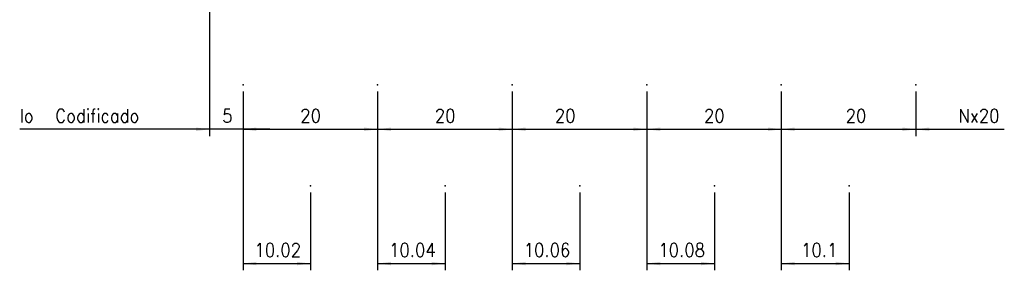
# Model space of a CAD drawing. Header units: inches. Extents: x -1131 to 977, y -1236 to -816.
# Tile 3 of 11: x -1011 to -864, y -1114 to -1076. Entities that reach past the tile are written whole.
import ezdxf

# ---------------------------------------------------------------- set-up
doc = ezdxf.new("R2010")
doc.units = ezdxf.units.IN
doc.layers.add('1', color=7, linetype='Continuous')
doc.styles.add('CONVERTER_11', font='txt.shx', dxfattribs={"width": 0.9})
doc.dimstyles.new('ME10_DIM_21', dxfattribs={"dimtxt": 2, "dimasz": 2, "dimexe": 1, "dimexo": 1, "dimgap": 1, "dimtad": 1, "dimdsep": 46, "dimtxsty": 'CONVERTER_11', "dimsah": 1, "dimcen": 0.09, "dimclrd": 2, "dimclre": 2, "dimclrt": 2, "dimadec": 0, "dimazin": 0, "dimtfac": 1, "dimtdec": 4, "dimtix": 1, "dimtmove": 0, "dimatfit": 3, "dimfxl": 1, "dimtolj": 1, "dimtzin": 0, "dimarcsym": 0})
doc.dimstyles.new('ME10_DIM_22', dxfattribs={"dimtxt": 2, "dimasz": 2, "dimexe": 1, "dimexo": 1, "dimgap": 1, "dimtad": 1, "dimdec": 3, "dimdsep": 46, "dimtxsty": 'CONVERTER_11', "dimsah": 1, "dimcen": 0.09, "dimclrd": 2, "dimclre": 2, "dimclrt": 2, "dimadec": 0, "dimazin": 0, "dimtfac": 1, "dimtdec": 4, "dimtix": 1, "dimtmove": 0, "dimatfit": 3, "dimfxl": 1, "dimtolj": 1, "dimtzin": 0, "dimarcsym": 0})
doc.dimstyles.new('ME10_DIM_23', dxfattribs={"dimtxt": 2, "dimasz": 2, "dimexe": 1, "dimexo": 1, "dimgap": 1, "dimtad": 1, "dimdec": 3, "dimdsep": 46, "dimtxsty": 'CONVERTER_11', "dimsah": 1, "dimcen": 0.09, "dimclrd": 2, "dimclre": 2, "dimclrt": 2, "dimadec": 0, "dimazin": 0, "dimtfac": 1, "dimtdec": 4, "dimtix": 1, "dimtmove": 0, "dimatfit": 3, "dimfxl": 1, "dimtolj": 1, "dimtzin": 0, "dimarcsym": 0})
doc.dimstyles.new('ME10_DIM_24', dxfattribs={"dimtxt": 2, "dimasz": 2, "dimexe": 1, "dimexo": 1, "dimgap": 1, "dimtad": 1, "dimdec": 3, "dimdsep": 46, "dimtxsty": 'CONVERTER_11', "dimsah": 1, "dimcen": 0.09, "dimclrd": 2, "dimclre": 2, "dimclrt": 2, "dimadec": 0, "dimazin": 0, "dimtfac": 1, "dimtdec": 4, "dimtix": 1, "dimtmove": 0, "dimatfit": 3, "dimfxl": 1, "dimtolj": 1, "dimtzin": 0, "dimarcsym": 0})
doc.dimstyles.new('ME10_DIM_25', dxfattribs={"dimtxt": 2, "dimasz": 2, "dimexe": 1, "dimexo": 1, "dimgap": 1, "dimtad": 1, "dimdec": 3, "dimdsep": 46, "dimtxsty": 'CONVERTER_11', "dimsah": 1, "dimcen": 0.09, "dimclrd": 2, "dimclre": 2, "dimclrt": 2, "dimadec": 0, "dimazin": 0, "dimtfac": 1, "dimtdec": 4, "dimtix": 1, "dimtmove": 0, "dimatfit": 3, "dimfxl": 1, "dimtolj": 1, "dimtzin": 0, "dimarcsym": 0})
doc.dimstyles.new('ME10_DIM_26', dxfattribs={"dimtxt": 2, "dimasz": 2, "dimexe": 1, "dimexo": 1, "dimgap": 1, "dimtad": 1, "dimdec": 3, "dimdsep": 46, "dimtxsty": 'CONVERTER_11', "dimsah": 1, "dimcen": 0.09, "dimclrd": 2, "dimclre": 2, "dimclrt": 2, "dimadec": 0, "dimazin": 0, "dimtfac": 1, "dimtdec": 4, "dimtix": 1, "dimtmove": 0, "dimatfit": 3, "dimfxl": 1, "dimtolj": 1, "dimtzin": 0, "dimarcsym": 0})
doc.dimstyles.new('ME10_DIM_27', dxfattribs={"dimtxt": 2, "dimasz": 2, "dimexe": 1, "dimexo": 1, "dimgap": 1, "dimtad": 1, "dimdsep": 46, "dimtxsty": 'CONVERTER_11', "dimsah": 1, "dimcen": 0.09, "dimclrd": 2, "dimclre": 2, "dimclrt": 2, "dimadec": 0, "dimazin": 0, "dimtfac": 1, "dimtdec": 4, "dimtix": 1, "dimtmove": 0, "dimatfit": 3, "dimfxl": 1, "dimtolj": 1, "dimtzin": 0, "dimarcsym": 0})
doc.dimstyles.new('ME10_DIM_28', dxfattribs={"dimtxt": 2, "dimasz": 2, "dimexe": 1, "dimexo": 1, "dimgap": 1, "dimtad": 1, "dimdsep": 46, "dimtxsty": 'CONVERTER_11', "dimsah": 1, "dimcen": 0.09, "dimclrd": 2, "dimclre": 2, "dimclrt": 2, "dimadec": 0, "dimazin": 0, "dimtfac": 1, "dimtdec": 4, "dimtix": 1, "dimtmove": 0, "dimatfit": 3, "dimfxl": 1, "dimtolj": 1, "dimtzin": 0, "dimarcsym": 0})
doc.dimstyles.new('ME10_DIM_29', dxfattribs={"dimtxt": 2, "dimasz": 2, "dimexe": 1, "dimexo": 1, "dimgap": 1, "dimtad": 1, "dimdsep": 46, "dimtxsty": 'CONVERTER_11', "dimsah": 1, "dimcen": 0.09, "dimclrd": 2, "dimclre": 2, "dimclrt": 2, "dimadec": 0, "dimazin": 0, "dimtfac": 1, "dimtdec": 4, "dimtix": 1, "dimtmove": 0, "dimatfit": 3, "dimfxl": 1, "dimtolj": 1, "dimtzin": 0, "dimarcsym": 0})
doc.dimstyles.new('ME10_DIM_30', dxfattribs={"dimtxt": 2, "dimasz": 2, "dimexe": 1, "dimexo": 1, "dimgap": 1, "dimtad": 1, "dimdsep": 46, "dimtxsty": 'CONVERTER_11', "dimsah": 1, "dimcen": 0.09, "dimclrd": 2, "dimclre": 2, "dimclrt": 2, "dimadec": 0, "dimazin": 0, "dimtfac": 1, "dimtdec": 4, "dimtix": 1, "dimtmove": 0, "dimatfit": 3, "dimfxl": 1, "dimtolj": 1, "dimtzin": 0, "dimarcsym": 0})
doc.dimstyles.new('ME10_DIM_31', dxfattribs={"dimtxt": 2, "dimasz": 2, "dimexe": 1, "dimexo": 1, "dimgap": 1, "dimtad": 1, "dimdsep": 46, "dimtxsty": 'CONVERTER_11', "dimsah": 1, "dimcen": 0.09, "dimclrd": 2, "dimclre": 2, "dimclrt": 2, "dimadec": 0, "dimazin": 0, "dimtfac": 1, "dimtdec": 4, "dimtix": 1, "dimtmove": 0, "dimatfit": 3, "dimfxl": 1, "dimtolj": 1, "dimtzin": 0, "dimarcsym": 0})

# ---------------------------------------------------------------- blocks, each defined once
blk = doc.blocks.new('*D64')
at = {"layer": '1', "color": 2, "linetype": 'Continuous'}
for p, q in [((-982.5, -998.81), (-982.5, -1093.76)), ((-977.5, -1087.15), (-977.5, -1093.76)), ((-982.5, -1092.76), (-986.5, -1092.76)), ((-977.5, -1092.76), (-982.5, -1092.76)), ((-973.5, -1092.76), (-977.5, -1092.76))]:
    blk.add_line(p, q, dxfattribs=at)
at = {"layer": '1', "color": 2}
for points in [[(-984.5, -1093.02), (-984.5, -1092.49), (-982.5, -1092.76)], [(-975.5, -1092.49), (-975.5, -1093.02), (-977.5, -1092.76)]]:
    blk.add_solid(points, dxfattribs=at)
at = {"layer": '1', "color": 2, "insert": (-980.6, -1091.76), "char_height": 2, "attachment_point": 7, "rotation": 0.0001, "line_spacing_factor": 0.60024, "style": 'CONVERTER_11'}
blk.add_mtext('5', dxfattribs=at)
blk = doc.blocks.new('*D65')
at = {"layer": '1', "color": 2, "linetype": 'Continuous'}
for p, q in [((-977.5, -1087.15), (-977.5, -1113.68)), ((-967.48, -1102.15), (-967.48, -1113.68)), ((-977.5, -1112.68), (-967.48, -1112.68))]:
    blk.add_line(p, q, dxfattribs=at)
at = {"layer": '1', "color": 2}
for points in [[(-975.5, -1112.42), (-975.5, -1112.94), (-977.5, -1112.68)], [(-969.48, -1112.94), (-969.48, -1112.42), (-967.48, -1112.68)]]:
    blk.add_solid(points, dxfattribs=at)
at = {"layer": '1', "color": 2, "insert": (-975.81, -1111.68), "char_height": 2, "attachment_point": 7, "rotation": 0.0001, "line_spacing_factor": 0.60024, "style": 'CONVERTER_11'}
blk.add_mtext('10.02', dxfattribs=at)
blk = doc.blocks.new('*D66')
at = {"layer": '1', "color": 2, "linetype": 'Continuous'}
for p, q in [((-957.5, -1087.15), (-957.5, -1113.68)), ((-947.46, -1102.15), (-947.46, -1113.68)), ((-957.5, -1112.68), (-947.46, -1112.68))]:
    blk.add_line(p, q, dxfattribs=at)
at = {"layer": '1', "color": 2}
for points in [[(-955.5, -1112.42), (-955.5, -1112.94), (-957.5, -1112.68)], [(-949.46, -1112.94), (-949.46, -1112.42), (-947.46, -1112.68)]]:
    blk.add_solid(points, dxfattribs=at)
at = {"layer": '1', "color": 2, "insert": (-955.8, -1111.68), "char_height": 2, "attachment_point": 7, "rotation": 0.0001, "line_spacing_factor": 0.60024, "style": 'CONVERTER_11'}
blk.add_mtext('10.04', dxfattribs=at)
blk = doc.blocks.new('*D67')
at = {"layer": '1', "color": 2, "linetype": 'Continuous'}
for p, q in [((-937.5, -1087.15), (-937.5, -1113.68)), ((-927.44, -1102.15), (-927.44, -1113.68)), ((-937.5, -1112.68), (-927.44, -1112.68))]:
    blk.add_line(p, q, dxfattribs=at)
at = {"layer": '1', "color": 2}
for points in [[(-935.5, -1112.42), (-935.5, -1112.94), (-937.5, -1112.68)], [(-929.44, -1112.94), (-929.44, -1112.42), (-927.44, -1112.68)]]:
    blk.add_solid(points, dxfattribs=at)
at = {"layer": '1', "color": 2, "insert": (-935.79, -1111.68), "char_height": 2, "attachment_point": 7, "rotation": 0.0001, "line_spacing_factor": 0.60024, "style": 'CONVERTER_11'}
blk.add_mtext('10.06', dxfattribs=at)
blk = doc.blocks.new('*D68')
at = {"layer": '1', "color": 2, "linetype": 'Continuous'}
for p, q in [((-917.5, -1087.15), (-917.5, -1113.68)), ((-907.42, -1102.15), (-907.42, -1113.68)), ((-917.5, -1112.68), (-907.42, -1112.68))]:
    blk.add_line(p, q, dxfattribs=at)
at = {"layer": '1', "color": 2}
for points in [[(-915.5, -1112.42), (-915.5, -1112.94), (-917.5, -1112.68)], [(-909.42, -1112.94), (-909.42, -1112.42), (-907.42, -1112.68)]]:
    blk.add_solid(points, dxfattribs=at)
at = {"layer": '1', "color": 2, "insert": (-915.78, -1111.68), "char_height": 2, "attachment_point": 7, "rotation": 0.0001, "line_spacing_factor": 0.60024, "style": 'CONVERTER_11'}
blk.add_mtext('10.08', dxfattribs=at)
blk = doc.blocks.new('*D69')
at = {"layer": '1', "color": 2, "linetype": 'Continuous'}
for p, q in [((-897.5, -1087.15), (-897.5, -1113.68)), ((-887.4, -1102.15), (-887.4, -1113.68)), ((-897.5, -1112.68), (-887.4, -1112.68))]:
    blk.add_line(p, q, dxfattribs=at)
at = {"layer": '1', "color": 2}
for points in [[(-895.5, -1112.42), (-895.5, -1112.94), (-897.5, -1112.68)], [(-889.4, -1112.94), (-889.4, -1112.42), (-887.4, -1112.68)]]:
    blk.add_solid(points, dxfattribs=at)
at = {"layer": '1', "color": 2, "insert": (-894.57, -1111.68), "char_height": 2, "attachment_point": 7, "rotation": 0.0001, "line_spacing_factor": 0.60024, "style": 'CONVERTER_11'}
blk.add_mtext('10.1', dxfattribs=at)
blk = doc.blocks.new('*D70')
at = {"layer": '1', "color": 2, "linetype": 'Continuous'}
for p, q in [((-897.5, -1087.15), (-897.5, -1093.76)), ((-877.5, -1087.15), (-877.5, -1093.76)), ((-897.5, -1092.76), (-877.5, -1092.76))]:
    blk.add_line(p, q, dxfattribs=at)
at = {"layer": '1', "color": 2}
for points in [[(-895.5, -1092.49), (-895.5, -1093.02), (-897.5, -1092.76)], [(-879.5, -1093.02), (-879.5, -1092.49), (-877.5, -1092.76)]]:
    blk.add_solid(points, dxfattribs=at)
at = {"layer": '1', "color": 2, "insert": (-887.94, -1091.76), "char_height": 2, "attachment_point": 7, "rotation": 0.0001, "line_spacing_factor": 0.60024, "style": 'CONVERTER_11'}
blk.add_mtext('20', dxfattribs=at)
blk = doc.blocks.new('*D71')
at = {"layer": '1', "color": 2, "linetype": 'Continuous'}
for p, q in [((-917.5, -1087.15), (-917.5, -1093.76)), ((-897.5, -1087.15), (-897.5, -1093.76)), ((-917.5, -1092.76), (-897.5, -1092.76))]:
    blk.add_line(p, q, dxfattribs=at)
at = {"layer": '1', "color": 2}
for points in [[(-915.5, -1092.49), (-915.5, -1093.02), (-917.5, -1092.76)], [(-899.5, -1093.02), (-899.5, -1092.49), (-897.5, -1092.76)]]:
    blk.add_solid(points, dxfattribs=at)
at = {"layer": '1', "color": 2, "insert": (-909, -1091.76), "char_height": 2, "attachment_point": 7, "rotation": 0.0001, "line_spacing_factor": 0.60024, "style": 'CONVERTER_11'}
blk.add_mtext('20', dxfattribs=at)
blk = doc.blocks.new('*D72')
at = {"layer": '1', "color": 2, "linetype": 'Continuous'}
for p, q in [((-937.5, -1087.15), (-937.5, -1093.76)), ((-917.5, -1087.15), (-917.5, -1093.76)), ((-937.5, -1092.76), (-917.5, -1092.76))]:
    blk.add_line(p, q, dxfattribs=at)
at = {"layer": '1', "color": 2}
for points in [[(-935.5, -1092.49), (-935.5, -1093.02), (-937.5, -1092.76)], [(-919.5, -1093.02), (-919.5, -1092.49), (-917.5, -1092.76)]]:
    blk.add_solid(points, dxfattribs=at)
at = {"layer": '1', "color": 2, "insert": (-931.16, -1091.76), "char_height": 2, "attachment_point": 7, "rotation": 0.0001, "line_spacing_factor": 0.60024, "style": 'CONVERTER_11'}
blk.add_mtext('20', dxfattribs=at)
blk = doc.blocks.new('*D73')
at = {"layer": '1', "color": 2, "linetype": 'Continuous'}
for p, q in [((-957.5, -1087.15), (-957.5, -1093.76)), ((-937.5, -1087.15), (-937.5, -1093.76)), ((-957.5, -1092.76), (-937.5, -1092.76))]:
    blk.add_line(p, q, dxfattribs=at)
at = {"layer": '1', "color": 2}
for points in [[(-955.5, -1092.49), (-955.5, -1093.02), (-957.5, -1092.76)], [(-939.5, -1093.02), (-939.5, -1092.49), (-937.5, -1092.76)]]:
    blk.add_solid(points, dxfattribs=at)
at = {"layer": '1', "color": 2, "insert": (-949, -1091.76), "char_height": 2, "attachment_point": 7, "rotation": 0.0001, "line_spacing_factor": 0.60024, "style": 'CONVERTER_11'}
blk.add_mtext('20', dxfattribs=at)
blk = doc.blocks.new('*D74')
at = {"layer": '1', "color": 2, "linetype": 'Continuous'}
for p, q in [((-977.5, -1087.15), (-977.5, -1093.76)), ((-957.5, -1087.15), (-957.5, -1093.76)), ((-977.5, -1092.76), (-957.5, -1092.76))]:
    blk.add_line(p, q, dxfattribs=at)
at = {"layer": '1', "color": 2}
for points in [[(-975.5, -1092.49), (-975.5, -1093.02), (-977.5, -1092.76)], [(-959.5, -1093.02), (-959.5, -1092.49), (-957.5, -1092.76)]]:
    blk.add_solid(points, dxfattribs=at)
at = {"layer": '1', "color": 2, "insert": (-969, -1091.76), "char_height": 2, "attachment_point": 7, "rotation": 0.0001, "line_spacing_factor": 0.60024, "style": 'CONVERTER_11'}
blk.add_mtext('20', dxfattribs=at)
blk = doc.blocks.new('*D93')
at = {"layer": '1', "color": 2, "linetype": 'Continuous'}
for p, q in [((-982.5, -998.81), (-982.5, -1093.76)), ((-982.5, -1092.76), (-1010.69, -1092.76))]:
    blk.add_line(p, q, dxfattribs=at)
at = {"layer": '1', "color": 2}
blk.add_solid([(-984.5, -1093.02), (-984.5, -1092.49), (-982.5, -1092.76)], dxfattribs=at)
at = {"layer": '1', "color": 2, "insert": (-1010.69, -1091.76), "char_height": 2, "attachment_point": 7, "rotation": 0.0001, "line_spacing_factor": 0.60024, "style": 'CONVERTER_11'}
blk.add_mtext('Io  Codificado', dxfattribs=at)
blk = doc.blocks.new('*D95')
at = {"layer": '1', "color": 2, "linetype": 'Continuous'}
for p, q in [((-877.5, -1087.15), (-877.5, -1093.76)), ((-877.5, -1092.76), (-864.36, -1092.76))]:
    blk.add_line(p, q, dxfattribs=at)
at = {"layer": '1', "color": 2}
blk.add_solid([(-875.5, -1092.49), (-875.5, -1093.02), (-877.5, -1092.76)], dxfattribs=at)
at = {"layer": '1', "color": 2, "insert": (-871.16, -1091.76), "char_height": 2, "attachment_point": 7, "rotation": 0.0001, "line_spacing_factor": 0.60024, "style": 'CONVERTER_11'}
blk.add_mtext('Nx20', dxfattribs=at)
blk = doc.blocks.new('A', base_point=(-845, -971))
at = {"layer": '1', "color": 7}
for p in [(-977.5, -1086.145), (-957.5, -1086.145), (-937.5, -1086.145), (-917.5, -1086.145), (-897.5, -1086.145), (-877.5, -1086.145), (-967.48, -1101.145), (-947.46, -1101.145), (-927.44, -1101.145), (-907.42, -1101.145), (-887.4, -1101.145)]:
    blk.add_point(p, dxfattribs=at)
at = {"layer": '1'}
for name in ['*D93', '*D95']:
    blk.add_blockref(name, (0, 0), dxfattribs=at)
for base, p1, p2, dimstyle, picture, middle in [((-977.5, -1092.7575), (-982.5, -997.805), (-977.5, -1086.145), 'ME10_DIM_21', '*D64', (-980, -1090.7575)), ((-977.5, -1112.6803), (-967.48, -1101.145), (-977.5, -1086.145), 'ME10_DIM_22', '*D65', (-972.49, -1110.6803)), ((-957.5, -1112.6803), (-947.46, -1101.145), (-957.5, -1086.145), 'ME10_DIM_23', '*D66', (-952.48, -1110.6803)), ((-937.5, -1112.6803), (-927.44, -1101.145), (-937.5, -1086.145), 'ME10_DIM_24', '*D67', (-932.47, -1110.6803)), ((-917.5, -1112.6803), (-907.42, -1101.145), (-917.5, -1086.145), 'ME10_DIM_25', '*D68', (-912.46, -1110.6803)), ((-897.5, -1112.6803), (-887.4, -1101.145), (-897.5, -1086.145), 'ME10_DIM_26', '*D69', (-892.45, -1110.6803))]:
    dim = blk.add_linear_dim(base=base, p1=p1, p2=p2, dimstyle=dimstyle, dxfattribs=at)
    dim.commit()
    dim.dimension.update_dxf_attribs({"geometry": picture, "text_midpoint": middle, "text_rotation": 0.000139})
for p1, p2, dimstyle, picture, middle in [((-957.5, -1086.145), (-977.5, -1086.145), 'ME10_DIM_31', '*D74', (-967.5, -1090.7575)), ((-937.5, -1086.145), (-957.5, -1086.145), 'ME10_DIM_30', '*D73', (-947.5, -1090.7575)), ((-917.5, -1086.145), (-937.5, -1086.145), 'ME10_DIM_29', '*D72', (-929.6616, -1090.7575)), ((-897.5, -1086.145), (-917.5, -1086.145), 'ME10_DIM_28', '*D71', (-907.5, -1090.7575)), ((-877.5, -1086.145), (-897.5, -1086.145), 'ME10_DIM_27', '*D70', (-886.4398, -1090.7575))]:
    dim = blk.add_aligned_dim(p1=p1, p2=p2, distance=6.6125, dimstyle=dimstyle, dxfattribs=at)
    dim.commit()
    dim.dimension.update_dxf_attribs({"geometry": picture, "text_midpoint": middle, "text_rotation": 0.000139})

msp = doc.modelspace()

# ---------------------------------------------------------------- block references
msp.add_blockref('A', (-845, -971))

doc.saveas('drawing.dxf')
